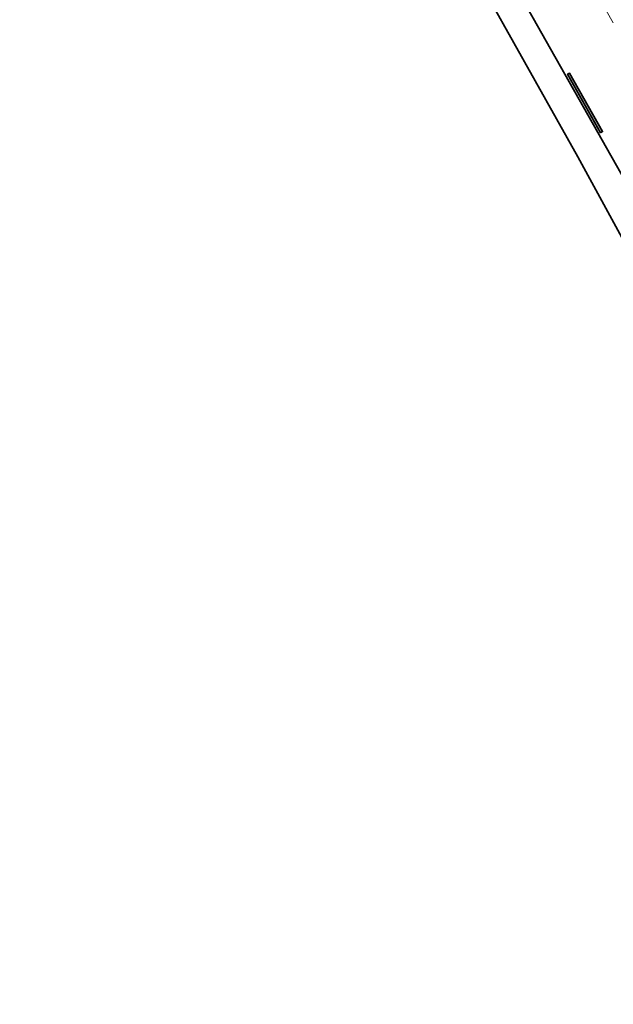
# Model space of a CAD drawing. Header units: metres. Extents: x 111691 to 117439, y 474133 to 478789.
# Tile 79 of 127: x 114481 to 114507, y 476242 to 476286. Entities that reach past the tile are written whole.
import ezdxf

# ---------------------------------------------------------------- set-up
doc = ezdxf.new("R2010")
doc.units = ezdxf.units.M
doc.linetypes.add('AM-AS', pattern=[16, 10, -2, 2, -2])
for name, color, linetype, lineweight in [('N-WE-AM-AS-G', 10, 'AM-AS', 18), ('N-WE-GR-GRAS_BERM-G', 80, 'Continuous', 35), ('N-WE-VH-KANTVERHARDING-G', 1, 'Continuous', 35), ('N-WE-VW-MARKERING-G', 7, 'Continuous', 35)]:
    doc.layers.add(name, color=color, linetype=linetype, lineweight=lineweight)
doc.layers.add('N-WE-VW-MARKERING_LANGS_STREEP_33_010-A', color=7, linetype='Continuous')

msp = doc.modelspace()

# ---------------------------------------------------------------- hatches: boundary and pattern name
at = {"layer": 'N-WE-VW-MARKERING_LANGS_STREEP_33_010-A', "transparency": 33554687}
h = msp.add_hatch(color=256, dxfattribs=at)
h.dxf.hatch_style = 1
h.paths.add_polyline_path([(114506.474, 476281.115), (114506.561, 476281.164), (114505.084, 476283.775), (114504.997, 476283.726)])

# ---------------------------------------------------------------- linework, layer by layer
at = {"layer": 'N-WE-AM-AS-G', "ltscale": 0.5}
msp.add_lwpolyline([(114412.548, 476424.302), (114445.21, 476391.606, -0.067599), (114453.354, 476380.891), (114594.671, 476131.121)], format="xyb", dxfattribs=at)
at = {"layer": 'N-WE-GR-GRAS_BERM-G'}
msp.add_lwpolyline([(114551.734, 476198.548), (114546.193, 476207.754), (114539.342, 476219.997), (114532.615, 476231.811), (114525.656, 476244.458), (114520.021, 476254.373), (114513.334, 476265.604), (114505.457, 476280.042), (114498.648, 476292.169), (114491.93, 476303.624), (114484.692, 476316.973), (114478.344, 476328.468), (114471.46, 476340.107), (114464.385, 476352.575), (114457.233, 476364.91), (114449.664, 476377.837), (114447.328, 476382.354)], dxfattribs=at)
at = {"layer": 'N-WE-VH-KANTVERHARDING-G'}
msp.add_lwpolyline([(114466.058, 476352.344), (114592.06, 476129.644)], dxfattribs=at)
at = {"layer": 'N-WE-VW-MARKERING-G'}
msp.add_lwpolyline([(114506.474, 476281.115), (114506.561, 476281.164), (114505.084, 476283.775), (114504.997, 476283.726)], close=True, dxfattribs=at)

doc.saveas('drawing.dxf')
